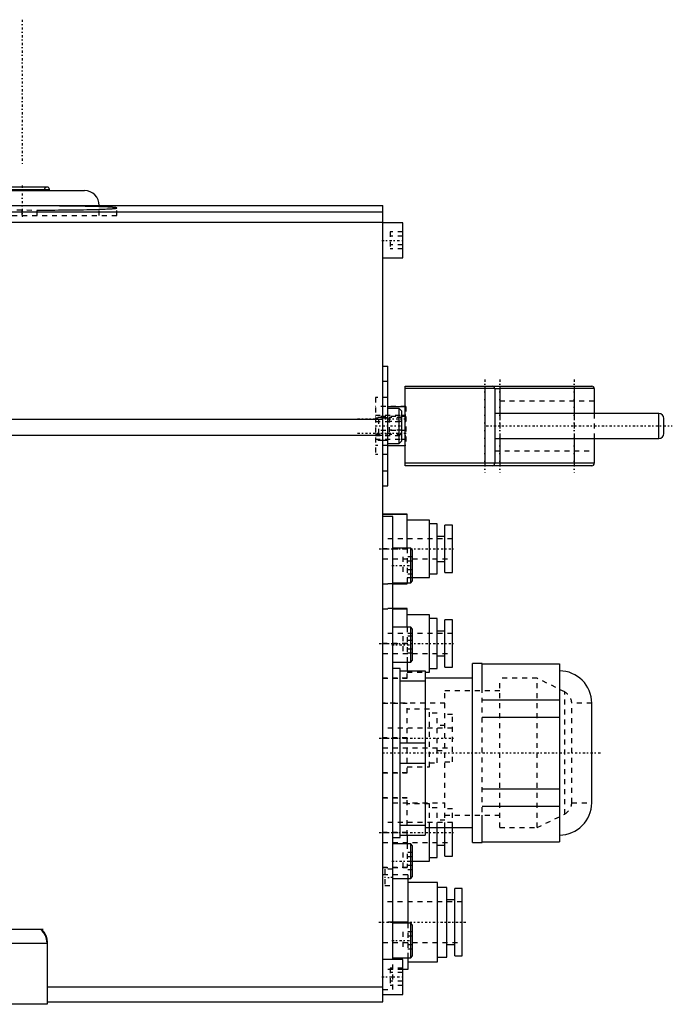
# Model space of a CAD drawing. Extents: x -415 to 216, y -1 to 641.
# Tile 3 of 9: x 84 to 216, y 0 to 198. Entities that reach past the tile are written whole.
import ezdxf

# ---------------------------------------------------------------- set-up
doc = ezdxf.new("R2010")
doc.units = 0
doc.linetypes.add('CENTER', pattern=[1.5, 0.45, -0.5, 0.05, -0.5])
doc.linetypes.add('DASHED', pattern=[2, 1, -1])
for name, color, linetype in [('AM_0', 7, 'CONTINUOUS'), ('AM_3', 7, 'DASHED'), ('AM_7', 7, 'CENTER')]:
    doc.layers.add(name, color=color, linetype=linetype)

msp = doc.modelspace()

# ---------------------------------------------------------------- linework, layer by layer
at = {"layer": 'AM_0', "color": 7, "linetype": 'CONTINUOUS'}
for p, q in [((79.99, 163.7), (90.5, 163.7)), ((90, 164.2), (80, 164.2)), ((80, 163.5), (97.5, 163.5)), ((90.5, 163.5), (90.5, 163.7)), ((80, 160.5), (157.5, 160.5)), ((157.5, 0.5), (157.5, 160.5)), ((62.83, 159.2), (157.5, 159.2)), ((60.55, 157.15), (157.5, 157.15)), ((161.5, 157), (157.5, 157)), ((161.5, 150), (161.5, 157)), ((157.5, 150), (161.5, 150)), ((157.5, 128.2), (158.5, 128.2)), ((158.5, 104.2), (158.5, 128.2)), ((157.5, 125.2), (158.5, 125.2)), ((162, 108.2), (162, 124.2)), ((162, 124.2), (199.5, 124.2)), ((180, 123.7), (162, 123.7)), ((178, 124.2), (178, 108.2)), ((180, 123.7), (180, 108.7)), ((181, 124.2), (181, 118.7)), ((200, 123.7), (181, 123.7)), ((196, 124.2), (196, 118.7)), ((200, 123.7), (200, 118.7)), ((158.5, 120.11), (162, 120.11)), ((160.8, 119.7), (158.5, 119.7)), ((161.3, 119.2), (160.8, 119.7)), ((160.8, 112.7), (160.8, 119.7)), ((161.3, 113.2), (161.3, 119.2)), ((45.95, 117.54), (157.5, 117.54)), ((161.3, 118.35), (162, 118.35)), ((213, 118.7), (180, 118.7)), ((213, 113.7), (213, 118.7)), ((214, 114.7), (214, 117.7)), ((45.21, 114.38), (157.5, 114.38)), ((160.8, 112.7), (161.3, 113.2)), ((161.3, 113.53), (162, 113.53)), ((180, 113.7), (213, 113.7)), ((181, 113.7), (181, 108.2)), ((196, 113.7), (196, 108.2)), ((200, 113.7), (200, 108.7)), ((158.5, 112.7), (160.8, 112.7)), ((158.5, 112.29), (162, 112.29)), ((157.5, 107.2), (158.5, 107.2)), ((200, 108.7), (162, 108.7)), ((199.5, 108.2), (162, 108.2)), ((157.5, 104.2), (158.5, 104.2)), ((162.4, 98.5), (157.5, 98.5)), ((157.5, 98.49), (162.4, 98.49)), ((159.5, 98), (157.5, 98)), ((159.5, 9), (159.5, 98)), ((162.4, 91.67), (162.4, 98.5)), ((166.9, 97.27), (162.4, 97.27)), ((166.9, 85.73), (166.9, 97.27)), ((168.4, 96.51), (166.9, 96.51)), ((168.4, 86.49), (168.4, 96.51)), ((171.5, 96.25), (170, 96.25)), ((170, 86.75), (170, 96.25)), ((171.5, 86.75), (171.5, 96.25)), ((170, 94), (168.4, 94)), ((163.1, 91.67), (159.5, 91.67)), ((163.5, 91.27), (163.1, 91.67)), ((163.1, 84.67), (163.1, 91.67)), ((163.5, 85.07), (163.5, 91.27)), ((168.4, 89), (170, 89)), ((163.1, 84.67), (163.5, 85.07)), ((163.5, 85.73), (166.9, 85.73)), ((166.9, 86.49), (168.4, 86.49)), ((170, 86.75), (171.5, 86.75)), ((159.5, 84.67), (163.1, 84.67)), ((162.4, 84.51), (159.5, 84.51)), ((159.5, 84.5), (162.4, 84.5)), ((162.4, 84.5), (162.4, 84.67)), ((162.4, 79.5), (159.5, 79.5)), ((159.5, 79.49), (162.4, 79.49)), ((162.4, 75.75), (162.4, 79.5)), ((166.9, 78.27), (162.4, 78.27)), ((166.9, 66.73), (166.9, 78.27)), ((168.4, 77.51), (166.9, 77.51)), ((168.4, 67.49), (168.4, 77.51)), ((171.5, 77.25), (170, 77.25)), ((170, 67.75), (170, 77.25)), ((171.5, 67.75), (171.5, 77.25)), ((163.1, 75.75), (159.5, 75.75)), ((163.5, 75.35), (163.1, 75.75)), ((163.1, 68.75), (163.1, 75.75)), ((163.5, 69.15), (163.5, 75.35)), ((170, 75), (168.4, 75)), ((168.4, 70), (170, 70)), ((159.5, 68.75), (163.1, 68.75)), ((161, 67.5), (159.5, 67.5)), ((161, 33.5), (161, 67.5)), ((162.4, 68.75), (162.4, 67)), ((163.1, 68.75), (163.5, 69.15)), ((166.9, 67.49), (168.4, 67.49)), ((170, 67.75), (171.5, 67.75)), ((177.5, 68.5), (175.5, 68.5)), ((175.5, 32.5), (175.5, 68.5)), ((177.5, 63.01), (177.5, 68.5)), ((177.5, 68.38), (193, 68.38)), ((193, 68.38), (193, 32.62)), ((161, 67), (166, 67)), ((166, 67), (166, 34)), ((166, 66.73), (166.9, 66.73)), ((175.5, 65.5), (166, 65.5)), ((161, 64.98), (166, 64.98)), ((177.5, 61.2), (193, 61.2)), ((199.5, 40.5), (199.5, 60.5)), ((177.5, 57.68), (193, 57.68)), ((161, 52.52), (166, 52.52)), ((161, 48.48), (166, 48.48)), ((177.5, 43.32), (193, 43.32)), ((177.5, 39.8), (193, 39.8)), ((177.5, 32.5), (177.5, 37.99)), ((161, 36.02), (166, 36.02)), ((161, 34), (166, 34)), ((162.4, 34), (162.4, 32.25)), ((166, 35.5), (175.5, 35.5)), ((166.9, 28.73), (166.9, 35.5)), ((168.4, 29.49), (168.4, 35.5)), ((170, 29.75), (170, 35.5)), ((171.5, 29.75), (171.5, 35.5)), ((159.5, 33.5), (161, 33.5)), ((163.1, 32.25), (159.5, 32.25)), ((163.5, 31.85), (163.1, 32.25)), ((163.1, 25.25), (163.1, 32.25)), ((163.5, 25.65), (163.5, 31.85)), ((168.4, 32), (170, 32)), ((175.5, 32.5), (177.5, 32.5)), ((177.5, 32.62), (193, 32.62)), ((170, 29.75), (171.5, 29.75)), ((163.5, 28.73), (166.9, 28.73)), ((166.9, 29.49), (168.4, 29.49)), ((159.5, 25.25), (163.1, 25.25)), ((162.5, 25.25), (162.5, 16.33)), ((168.5, 24.49), (162.5, 24.49)), ((163.1, 25.25), (163.5, 25.65)), ((168.5, 8.51), (168.5, 24.49)), ((170.4, 23.5), (168.5, 23.5)), ((170.4, 9.5), (170.4, 23.5)), ((173.45, 23.25), (171.95, 23.25)), ((171.95, 9.75), (171.95, 23.25)), ((173.45, 9.75), (173.45, 23.25)), ((171.95, 21), (170.4, 21)), ((162.5, 16.5), (159.5, 16.5)), ((163.1, 16.33), (159.5, 16.33)), ((163.5, 15.93), (163.1, 16.33)), ((163.1, 9.33), (163.1, 16.33)), ((163.5, 9.73), (163.5, 15.93)), ((89.2, 15), (64, 15)), ((75.14, 12.3), (90, 12.3)), ((90, 12.77), (90, 0)), ((170.4, 12.01), (171.95, 12.01)), ((161.5, 9), (157.5, 9)), ((159.5, 9.33), (163.1, 9.33)), ((161.5, 2), (161.5, 9)), ((162.5, 9.33), (162.5, 7.01)), ((162.5, 8.51), (168.5, 8.51)), ((163.1, 9.33), (163.5, 9.73)), ((168.5, 9.5), (170.4, 9.5)), ((171.95, 9.75), (173.45, 9.75)), ((162.5, 7.01), (161.5, 7.01)), ((90, 3.5), (157.5, 3.5)), ((157.5, 2), (161.5, 2)), ((90, 0), (-90, 0)), ((90, 0.5), (157.5, 0.5))]:
    msp.add_line(p, q, dxfattribs=at)
msp.add_polyline3d([(88.99, 15, 0), (89.04, 14.95, 0), (89.14, 14.83, 0), (89.24, 14.72, 0), (89.28, 14.66, 0), (89.33, 14.6, 0), (89.42, 14.47, 0), (89.5, 14.34, 0), (89.57, 14.21, 0), (89.64, 14.08, 0), (89.71, 13.94, 0), (89.74, 13.87, 0), (89.76, 13.8, 0), (89.82, 13.65, 0), (89.86, 13.51, 0), (89.9, 13.36, 0), (89.93, 13.21, 0), (89.96, 13.06, 0), (89.97, 12.99, 0), (89.98, 12.91, 0), (89.99, 12.76, 0), (90, 12.61, 0), (90, 12.53, 0)], dxfattribs=at)
for centre, radius, start, end in [((90, 163.7), 0.5, 0, 90), ((97.5, 160.5), 3, 0, 90), ((179.5, 123.7), 0.5, 0, 90), ((199.5, 123.7), 0.5, 0, 90), ((213, 117.7), 1, 0, 90), ((213, 114.7), 1, 270, 0), ((179.5, 108.7), 0.5, 270, 0), ((199.5, 108.7), 0.5, 270, 0), ((193, 60.5), 6.5, 0, 90), ((193, 40.5), 6.5, 270, 0), ((86.5, 12.3), 3.5, 0, 50.4823)]:
    msp.add_arc(centre, radius, start, end, dxfattribs=at)
at = {"layer": 'AM_3', "color": 6, "linetype": 'DASHED'}
for p, q in [((89.5, 163.5), (89.5, 163.7)), ((88, 160.42), (79.91, 160.4)), ((85, 158.5), (85, 160.42)), ((88, 158.5), (88, 160.42)), ((100.5, 158.5), (100.5, 160.5)), ((69, 158.5), (104, 158.5)), ((73.93, 159.7), (88, 159.58)), ((104, 158.5), (104, 160)), ((161.5, 155.23), (159, 155.23)), ((159, 155.23), (159, 151.77)), ((161.5, 154.37), (159, 154.37)), ((161.5, 152.63), (159, 152.63)), ((161.5, 151.77), (159, 151.77)), ((180, 123.7), (181, 123.7)), ((158.5, 121.9), (156, 121.9)), ((156, 121.9), (156, 110.5)), ((200, 121.2), (180, 121.2)), ((162.1, 120.11), (156, 120.11)), ((161.3, 114.47), (161.3, 119.2)), ((162.1, 120.11), (162.1, 112.29)), ((156, 118.35), (161.3, 118.35)), ((162.1, 118.12), (156, 118.12)), ((157.5, 117.91), (156, 117.91)), ((158.5, 117.75), (156, 117.75)), ((156, 117.12), (162.1, 117.12)), ((156.7, 114.65), (156.7, 117.75)), ((157.5, 117.92), (158.5, 117.92)), ((161.3, 117.93), (158.8, 117.93)), ((158.8, 117.93), (158.8, 114.47)), ((161.3, 117.07), (158.8, 117.07)), ((162.1, 118.35), (162, 118.35)), ((181, 118.7), (181, 113.7)), ((196, 118.7), (196, 113.7)), ((200, 118.7), (200, 113.7)), ((162.1, 115.28), (156, 115.28)), ((161.3, 115.33), (158.8, 115.33)), ((156, 114.65), (158.5, 114.65)), ((156, 114.28), (162.1, 114.28)), ((156, 113.53), (161.3, 113.53)), ((157.5, 113.31), (156, 113.31)), ((157.5, 113.32), (158.5, 113.32)), ((161.3, 114.47), (158.8, 114.47)), ((162.1, 113.53), (162, 113.53)), ((158.5, 112.29), (156, 112.29)), ((162.1, 112.29), (162, 112.29)), ((180, 111.2), (200, 111.2)), ((158.5, 110.5), (156, 110.5)), ((171.5, 93.5), (157.5, 93.5)), ((162.4, 91.51), (157.5, 91.51)), ((157.5, 91.49), (162.4, 91.49)), ((162.4, 91.67), (162.4, 84.67)), ((157.5, 89.5), (171.5, 89.5)), ((163.5, 89.9), (161.5, 89.9)), ((161.5, 89.9), (161.5, 86.44)), ((163.5, 89.04), (161.5, 89.04)), ((163.5, 87.31), (161.5, 87.31)), ((163.5, 86.44), (161.5, 86.44)), ((162.4, 85.73), (163.5, 85.73)), ((159.5, 84.51), (157.5, 84.51)), ((157.5, 84.5), (159.5, 84.5)), ((159.5, 79.5), (157.5, 79.5)), ((157.5, 79.49), (159.5, 79.49)), ((162.4, 75.75), (162.4, 68.75)), ((171.5, 74.5), (157.5, 74.5)), ((163.5, 73.98), (161.5, 73.98)), ((161.5, 73.98), (161.5, 70.52)), ((162.4, 72.51), (157.5, 72.51)), ((157.5, 72.49), (162.4, 72.49)), ((163.5, 73.12), (161.5, 73.12)), ((163.5, 71.38), (161.5, 71.38)), ((157.5, 70.5), (171.5, 70.5)), ((163.5, 70.52), (161.5, 70.52)), ((177.5, 32.61), (177.5, 68.39)), ((162.4, 65.51), (157.5, 65.51)), ((157.5, 65.5), (162.4, 65.5)), ((162.4, 65.5), (162.4, 67)), ((162.4, 66.73), (166, 66.73)), ((188.5, 65.5), (181, 65.5)), ((181, 35.5), (181, 65.5)), ((194.08, 62.78), (188.5, 65.5)), ((188.5, 35.5), (188.5, 65.5)), ((181, 63), (170, 63)), ((170, 35.5), (170, 63)), ((175.5, 37.99), (175.5, 63.01)), ((194.08, 38.22), (194.08, 62.78)), ((170, 60.5), (157.5, 60.5)), ((157.5, 60.49), (162.4, 60.49)), ((162.4, 46.5), (162.4, 60.5)), ((199.5, 60.5), (195.5, 60.5)), ((195.5, 40.5), (195.5, 60.5)), ((166.9, 59.27), (162.4, 59.27)), ((166.9, 47.73), (166.9, 59.27)), ((168.4, 58.51), (166.9, 58.51)), ((168.4, 48.49), (168.4, 58.51)), ((171.5, 58.25), (170, 58.25)), ((171.5, 48.75), (171.5, 58.25)), ((171.5, 55.5), (157.5, 55.5)), ((170, 56), (168.4, 56)), ((162.4, 53.51), (157.5, 53.51)), ((157.5, 53.49), (162.4, 53.49)), ((157.5, 51.5), (171.5, 51.5)), ((168.4, 51), (170, 51)), ((162.4, 47.73), (166.9, 47.73)), ((166.9, 48.49), (168.4, 48.49)), ((170, 48.75), (171.5, 48.75)), ((162.4, 46.51), (157.5, 46.51)), ((157.5, 46.5), (162.4, 46.5)), ((162.4, 41.5), (157.5, 41.5)), ((157.5, 41.49), (162.4, 41.49)), ((159.5, 40.5), (170, 40.5)), ((162.4, 34), (162.4, 41.5)), ((166.9, 40.27), (162.4, 40.27)), ((166.9, 35.5), (166.9, 40.27)), ((195.5, 40.5), (199.5, 40.5)), ((168.4, 39.51), (166.9, 39.51)), ((168.4, 35.5), (168.4, 39.51)), ((171.5, 39.25), (170, 39.25)), ((170, 38), (181, 38)), ((171.5, 35.5), (171.5, 39.25)), ((188.5, 35.5), (194.08, 38.22)), ((171.5, 36.5), (157.5, 36.5)), ((170, 37), (168.4, 37)), ((162.4, 34.51), (157.5, 34.51)), ((157.5, 34.49), (162.4, 34.49)), ((181, 35.5), (188.5, 35.5)), ((157.5, 32.5), (171.5, 32.5)), ((162.4, 32.25), (162.4, 27.5)), ((163.5, 30.48), (161.5, 30.48)), ((161.5, 30.48), (161.5, 27.02)), ((163.5, 29.62), (161.5, 29.62)), ((163.5, 27.88), (161.5, 27.88)), ((162.4, 28.73), (163.5, 28.73)), ((162.4, 27.51), (157.5, 27.51)), ((157.5, 27.5), (162.4, 27.5)), ((162.5, 26), (157.5, 26)), ((159.5, 27.15), (157.91, 27.15)), ((157.91, 27.15), (157.91, 23.85)), ((163.5, 27.02), (161.5, 27.02)), ((162.5, 26), (162.5, 25.25)), ((157.91, 23.85), (159.5, 23.85)), ((173.45, 20.57), (157.5, 20.57)), ((159.5, 16.5), (157.5, 16.5)), ((162.5, 16.33), (162.5, 9.33)), ((163.5, 14.56), (161.5, 14.56)), ((161.5, 14.56), (161.5, 11.1)), ((157.5, 12.43), (173.45, 12.43)), ((163.5, 13.69), (161.5, 13.69)), ((163.5, 11.96), (161.5, 11.96)), ((163.5, 11.1), (161.5, 11.1)), ((159.5, 3), (159.5, 9)), ((161.5, 7.01), (157.5, 7.01)), ((161.5, 7.23), (159, 7.23)), ((159, 7.23), (159, 3.77)), ((161.5, 6.37), (159, 6.37)), ((161.5, 4.63), (159, 4.63)), ((157.5, 3), (159.5, 3)), ((161.5, 3.77), (159, 3.77))]:
    msp.add_line(p, q, dxfattribs=at)
for points in [[(104, 160, 0), (104, 160.01, 0), (104, 160.01, 0), (103.99, 160.02, 0), (103.98, 160.02, 0), (103.98, 160.02, 0), (103.97, 160.03, 0), (103.95, 160.04, 0), (103.93, 160.04, 0), (103.9, 160.05, 0), (103.88, 160.05, 0), (103.86, 160.06, 0), (103.85, 160.06, 0), (103.81, 160.07, 0), (103.78, 160.07, 0), (103.74, 160.08, 0), (103.69, 160.08, 0), (103.65, 160.09, 0), (103.62, 160.09, 0), (103.6, 160.1, 0), (103.54, 160.1, 0), (103.48, 160.11, 0), (103.45, 160.11, 0), (103.42, 160.11, 0), (103.36, 160.12, 0), (103.29, 160.13, 0), (103.26, 160.13, 0), (103.22, 160.13, 0), (103.15, 160.14, 0), (103.07, 160.14, 0), (102.99, 160.15, 0), (102.91, 160.15, 0), (102.83, 160.16, 0), (102.78, 160.16, 0), (102.74, 160.17, 0), (102.64, 160.17, 0), (102.55, 160.18, 0), (102.45, 160.18, 0), (102.35, 160.19, 0), (102.25, 160.19, 0), (102.19, 160.2, 0), (102.14, 160.2, 0), (102.03, 160.2, 0), (101.91, 160.21, 0), (101.8, 160.21, 0), (101.68, 160.22, 0), (101.56, 160.23, 0), (101.49, 160.23, 0), (101.43, 160.23, 0), (101.3, 160.24, 0), (101.17, 160.24, 0), (101.04, 160.25, 0), (100.9, 160.25, 0), (100.76, 160.26, 0), (100.69, 160.26, 0), (100.62, 160.26, 0), (100.48, 160.26, 0), (100.33, 160.27, 0), (100.18, 160.27, 0), (100.03, 160.28, 0), (99.87, 160.28, 0), (99.8, 160.29, 0), (99.72, 160.29, 0), (99.56, 160.29, 0), (99.4, 160.3, 0), (99.31, 160.3, 0), (99.23, 160.3, 0), (99.06, 160.31, 0), (98.89, 160.31, 0), (98.81, 160.31, 0), (98.72, 160.31, 0), (98.55, 160.32, 0), (98.37, 160.32, 0), (98.2, 160.33, 0), (98.01, 160.33, 0), (97.83, 160.33, 0), (97.74, 160.33, 0), (97.65, 160.34, 0), (97.46, 160.34, 0), (97.27, 160.34, 0), (97.08, 160.35, 0), (96.89, 160.35, 0), (96.69, 160.35, 0), (96.6, 160.36, 0), (96.5, 160.36, 0), (96.3, 160.36, 0), (96.1, 160.36, 0), (95.9, 160.37, 0), (95.7, 160.37, 0), (95.49, 160.37, 0), (95.39, 160.37, 0), (95.28, 160.38, 0), (95.08, 160.38, 0), (94.87, 160.38, 0), (94.66, 160.38, 0), (94.44, 160.39, 0), (94.23, 160.39, 0), (94.12, 160.39, 0), (94.02, 160.39, 0), (93.8, 160.39, 0), (93.58, 160.4, 0), (93.36, 160.4, 0), (93.14, 160.4, 0), (92.92, 160.4, 0), (92.81, 160.4, 0), (92.7, 160.4, 0), (92.48, 160.4, 0), (92.25, 160.41, 0), (92.14, 160.41, 0), (92.03, 160.41, 0), (91.8, 160.41, 0), (91.58, 160.41, 0), (91.46, 160.41, 0), (91.35, 160.41, 0), (91.12, 160.41, 0), (90.89, 160.41, 0), (90.66, 160.42, 0), (90.43, 160.42, 0), (90.2, 160.42, 0), (90.09, 160.42, 0), (89.97, 160.42, 0), (89.74, 160.42, 0), (89.51, 160.42, 0), (89.28, 160.42, 0), (89.05, 160.42, 0), (88.81, 160.42, 0), (88.7, 160.42, 0), (88.58, 160.42, 0), (88.35, 160.42, 0), (88.12, 160.42, 0), (88, 160.42, 0)], [(88, 159.58, 0), (88.4, 159.58, 0), (89.2, 159.58, 0), (89.99, 159.59, 0), (90.38, 159.59, 0), (90.78, 159.59, 0), (91.56, 159.59, 0), (92.33, 159.6, 0), (93.09, 159.61, 0), (93.84, 159.61, 0), (94.58, 159.62, 0), (94.94, 159.62, 0), (95.3, 159.63, 0), (96, 159.64, 0), (96.68, 159.65, 0), (97.34, 159.66, 0), (97.97, 159.67, 0), (98.59, 159.69, 0), (98.88, 159.7, 0), (99.17, 159.7, 0), (99.73, 159.72, 0), (100.25, 159.73, 0), (100.51, 159.74, 0)], [(100.51, 159.74, 0), (100.69, 159.75, 0), (101.05, 159.76, 0), (101.38, 159.77, 0), (101.55, 159.78, 0), (101.7, 159.79, 0), (102, 159.8, 0), (102.28, 159.81, 0), (102.54, 159.83, 0), (102.78, 159.84, 0), (103, 159.86, 0), (103.1, 159.86, 0), (103.2, 159.87, 0), (103.37, 159.89, 0), (103.53, 159.9, 0), (103.66, 159.92, 0), (103.77, 159.93, 0), (103.86, 159.95, 0), (103.9, 159.96, 0), (103.93, 159.96, 0), (103.97, 159.98, 0), (104, 159.99, 0), (104, 160, 0)]]:
    msp.add_polyline3d(points, dxfattribs=at)
for centre, radius, start, end in [((90, 163.7), 0.5, 90, 180), ((192.51, 60.22), 3, 5.3205, 58.5094), ((192.51, 40.78), 3, 301.4906, 354.6795)]:
    msp.add_arc(centre, radius, start, end, dxfattribs=at)
at = {"layer": 'AM_7', "color": 4, "linetype": 'CENTER'}
for p, q in [((85, 197.84), (85, 168.47)), ((85, 164.49), (85, 158.22)), ((157.3, 153.5), (161.7, 153.5)), ((178, 125.55), (178, 106.85)), ((181, 125.55), (181, 106.85)), ((196, 125.55), (196, 106.85)), ((152.44, 117.62), (162.56, 117.62)), ((152.44, 114.78), (162.56, 114.78)), ((155.93, 116.2), (161.44, 116.2)), ((178.3, 116.2), (215.7, 116.2)), ((156.8, 91.5), (172.2, 91.5)), ((159.3, 88.17), (163.7, 88.17)), ((156.8, 72.5), (172.2, 72.5)), ((159.3, 72.25), (163.7, 72.25)), ((156.8, 53.5), (172.2, 53.5)), ((157.4, 50.5), (201.5, 50.5)), ((156.8, 34.5), (172.2, 34.5)), ((159.3, 28.75), (163.7, 28.75)), ((159.58, 25.5), (157.83, 25.5)), ((156.7, 16.5), (174.25, 16.5)), ((159.3, 12.83), (163.7, 12.83)), ((157.3, 5.5), (161.7, 5.5))]:
    msp.add_line(p, q, dxfattribs=at)

doc.saveas('drawing.dxf')
